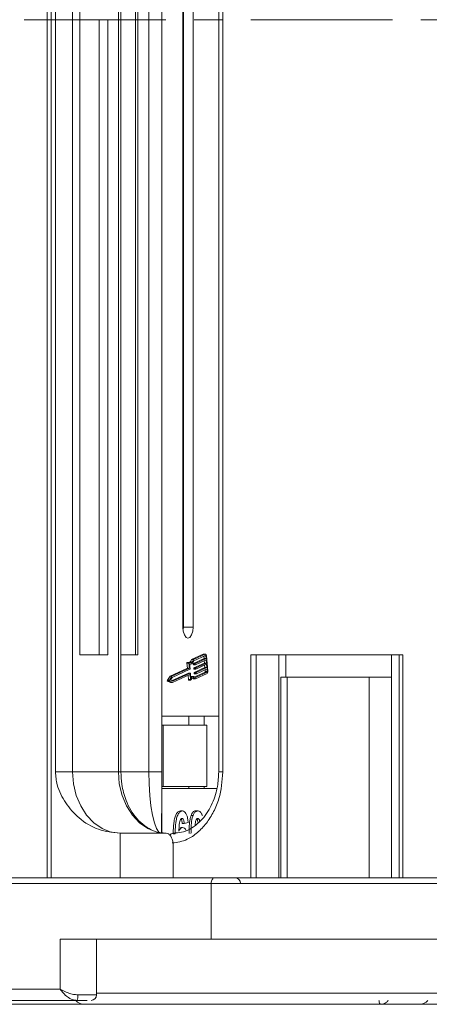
# Model space of a CAD drawing. Header units: millimetres. Extents: x -623 to 852, y 50 to 1083.
# Tile 4 of 72: x -89 to -52, y 280 to 369. Entities that reach past the tile are written whole.
import ezdxf

# ---------------------------------------------------------------- set-up
doc = ezdxf.new("R2010")
doc.units = ezdxf.units.MM
doc.linetypes.add('CENTERX2', pattern=[20.32, 12.7, -2.54, 2.54, -2.54])

msp = doc.modelspace()

# ---------------------------------------------------------------- linework, layer by layer
at = {"color": 7, "linetype": 'Continuous', "lineweight": 15}
for p, q in [((-86.221, 445.501), (-86.221, 368.501)), ((-85.867, 368.501), (-85.867, 445.501)), ((-85.496, 436.001), (-85.496, 368.501)), ((-83.946, 368.501), (-83.946, 436.001)), ((-79.847, 436.001), (-79.847, 368.501)), ((-79.623, 368.501), (-79.623, 436.001)), ((-77.117, 436.001), (-77.117, 368.501)), ((-75.959, 368.501), (-75.959, 436.001)), ((-70.858, 436.001), (-70.858, 368.501)), ((-70.489, 368.501), (-70.489, 436.001)), ((-83.315, 425.501), (-83.315, 368.501)), ((-78.301, 368.501), (-78.301, 425.501)), ((-78.096, 368.501), (-78.096, 425.501)), ((-74.072, 423.001), (-74.072, 368.501)), ((-74.015, 368.501), (-74.015, 423.001)), ((-73.154, 368.501), (-73.154, 423.001)), ((-86.221, 368.501), (-86.221, 291.501)), ((-85.867, 291.501), (-85.867, 368.501)), ((-85.496, 368.501), (-85.496, 301.001)), ((-83.946, 301.001), (-83.946, 368.501)), ((-83.315, 368.501), (-83.315, 311.501)), ((-81.569, 311.501), (-81.569, 368.501)), ((-80.793, 311.501), (-80.793, 368.501)), ((-79.847, 368.501), (-79.847, 301.001)), ((-79.623, 301.001), (-79.623, 368.501)), ((-78.301, 311.501), (-78.301, 368.501)), ((-78.096, 311.501), (-78.096, 368.501)), ((-77.117, 368.501), (-77.117, 301.001)), ((-75.959, 301.001), (-75.959, 368.501)), ((-75.957, 368.501), (-75.957, 295.557)), ((-74.072, 368.501), (-74.072, 314.001)), ((-74.015, 314.001), (-74.015, 368.501)), ((-73.154, 314.001), (-73.154, 368.501)), ((-70.858, 368.501), (-70.858, 301.001)), ((-70.489, 301.001), (-70.489, 368.501)), ((-73.154, 314.001), (-74.015, 314.001)), ((-83.315, 311.501), (-80.793, 311.501)), ((-79.623, 311.501), (-78.096, 311.501)), ((-72.239, 311.568), (-73.284, 311.087)), ((-73.284, 311.087), (-73.106, 311.087)), ((-72.173, 311.178), (-73.128, 310.738)), ((-72.061, 311.568), (-73.106, 311.087)), ((-72.05, 311.453), (-73.078, 310.979)), ((-72.951, 310.738), (-71.996, 311.178)), ((-71.984, 311.063), (-72.94, 310.623)), ((-72.239, 311.568), (-72.061, 311.568)), ((-72.044, 311.572), (-72.222, 311.572)), ((-72.194, 311.387), (-72.173, 311.178)), ((-72.173, 311.178), (-71.996, 311.178)), ((-72.018, 311.408), (-72.148, 311.408)), ((-71.996, 311.178), (-72.018, 311.408)), ((-71.957, 310.776), (-71.984, 311.063)), ((-71.831, 310.053), (-71.965, 311.432)), ((-54.365, 311.501), (-67.988, 311.501)), ((-67.988, 311.501), (-67.988, 291.501)), ((-67.499, 291.501), (-67.499, 311.501)), ((-65.464, 311.501), (-65.464, 291.501)), ((-64.833, 309.501), (-64.833, 311.501)), ((-55.375, 291.501), (-55.375, 311.501)), ((-54.675, 311.501), (-54.675, 291.501)), ((-54.365, 291.501), (-54.365, 311.501)), ((-73.664, 310.311), (-75.222, 309.593)), ((-73.486, 310.311), (-75.045, 309.593)), ((-73.435, 310.215), (-75.023, 309.483)), ((-73.707, 310.756), (-73.664, 310.311)), ((-73.707, 310.756), (-73.529, 310.756)), ((-73.503, 310.827), (-73.68, 310.827)), ((-73.664, 310.311), (-73.486, 310.311)), ((-73.529, 310.756), (-73.486, 310.311)), ((-73.468, 310.694), (-73.425, 310.25)), ((-73.467, 310.683), (-73.402, 310.683)), ((-73.139, 310.703), (-73.133, 310.646)), ((-73.139, 310.703), (-72.961, 310.703)), ((-72.956, 310.646), (-73.133, 310.646)), ((-73.128, 310.738), (-72.951, 310.738)), ((-73.12, 310.622), (-72.942, 310.622)), ((-73.1, 310.301), (-73.094, 310.244)), ((-73.1, 310.301), (-72.922, 310.301)), ((-73.094, 310.244), (-72.917, 310.244)), ((-72.134, 310.776), (-73.089, 310.336)), ((-73.089, 310.336), (-72.912, 310.336)), ((-73.081, 310.22), (-72.903, 310.22)), ((-72.095, 310.374), (-73.05, 309.934)), ((-72.956, 310.646), (-72.961, 310.703)), ((-72.917, 310.244), (-72.922, 310.301)), ((-72.912, 310.336), (-71.957, 310.776)), ((-71.945, 310.661), (-72.901, 310.221)), ((-72.873, 309.934), (-71.918, 310.374)), ((-71.906, 310.259), (-72.862, 309.819)), ((-72.155, 310.985), (-72.134, 310.776)), ((-72.134, 310.776), (-71.957, 310.776)), ((-72.116, 310.583), (-72.095, 310.374)), ((-72.095, 310.374), (-71.918, 310.374)), ((-72.077, 310.18), (-72.062, 310.029)), ((-71.918, 310.374), (-71.945, 310.661)), ((-71.884, 310.029), (-71.906, 310.259)), ((-75.222, 309.593), (-75.453, 309.243)), ((-75.275, 309.243), (-75.453, 309.243)), ((-75.045, 309.593), (-75.275, 309.243)), ((-75.222, 309.593), (-75.045, 309.593)), ((-75.023, 309.483), (-75.192, 309.225)), ((-75.192, 309.225), (-74.989, 309.139)), ((-73.579, 309.87), (-75.081, 309.178)), ((-74.989, 309.139), (-73.402, 309.87)), ((-74.989, 309.019), (-73.443, 309.731)), ((-73.6, 309.659), (-73.565, 309.292)), ((-73.579, 309.87), (-73.402, 309.87)), ((-73.399, 309.871), (-73.577, 309.871)), ((-73.387, 309.292), (-73.565, 309.292)), ((-73.538, 309.246), (-73.361, 309.246)), ((-73.493, 309.708), (-73.427, 309.708)), ((-73.427, 309.708), (-73.387, 309.292)), ((-73.386, 309.847), (-73.343, 309.403)), ((-73.101, 309.555), (-73.279, 309.555)), ((-73.117, 309.363), (-72.939, 309.363)), ((-73.061, 309.899), (-73.055, 309.841)), ((-73.061, 309.899), (-72.883, 309.899)), ((-73.055, 309.841), (-72.878, 309.841)), ((-73.05, 309.934), (-72.873, 309.934)), ((-73.042, 309.818), (-72.864, 309.818)), ((-72.083, 309.959), (-73.007, 309.534)), ((-72.939, 309.363), (-71.894, 309.844)), ((-72.934, 309.486), (-71.905, 309.959)), ((-72.878, 309.841), (-72.883, 309.899)), ((-71.905, 309.959), (-72.083, 309.959)), ((-72.062, 310.029), (-71.884, 310.029)), ((-65.291, 309.501), (-65.291, 291.501)), ((-64.737, 309.501), (-65.291, 309.501)), ((-64.737, 291.501), (-64.737, 309.501)), ((-64.737, 309.501), (-57.364, 309.501)), ((-57.364, 309.501), (-57.364, 291.501)), ((-55.375, 309.501), (-57.364, 309.501)), ((-75.442, 309.137), (-75.167, 309.019)), ((-75.442, 309.137), (-75.265, 309.137)), ((-75.265, 309.137), (-74.989, 309.019)), ((-75.167, 309.019), (-74.989, 309.019)), ((-70.858, 306.001), (-75.957, 306.001)), ((-73.526, 305.201), (-73.526, 306.001)), ((-72.165, 305.201), (-72.165, 306.001)), ((-75.957, 305.201), (-75.829, 305.201)), ((-75.829, 305.201), (-75.829, 299.701)), ((-75.829, 305.201), (-71.93, 305.201)), ((-71.93, 299.701), (-71.93, 305.201)), ((-85.496, 301.001), (-83.946, 301.001)), ((-83.946, 301.001), (-79.847, 301.001)), ((-79.847, 301.001), (-79.623, 301.001)), ((-79.623, 301.001), (-77.117, 301.001)), ((-77.117, 301.001), (-75.959, 301.001)), ((-70.858, 301.001), (-70.489, 301.001)), ((-75.829, 299.701), (-75.957, 299.701)), ((-75.829, 299.701), (-71.93, 299.701)), ((-73.526, 299.701), (-73.526, 299.501)), ((-72.165, 299.501), (-72.165, 299.701)), ((-75.957, 299.501), (-71.019, 299.501)), ((-74.103, 297.501), (-74.281, 297.501)), ((-73.16, 297.095), (-73.337, 297.095)), ((-72.741, 297.501), (-72.919, 297.501)), ((-74.095, 296.014), (-74.273, 296.014)), ((-73.953, 296.373), (-74.13, 296.373)), ((-73.6, 296.457), (-73.953, 296.373)), ((-79.678, 295.501), (-79.678, 291.501)), ((-79.678, 295.501), (-75.578, 295.501)), ((-74.93, 295.448), (-74.752, 295.448)), ((-74.948, 291.501), (-74.948, 294.501)), ((-110.005, 291.001), (-71.535, 291.001)), ((-71.219, 291.501), (-109.689, 291.501)), ((-71.535, 291.001), (-71.535, 286.001)), ((-71.535, 291.001), (-34.979, 291.001)), ((-85.06, 286.001), (-85.06, 281.501)), ((-71.535, 286.001), (-85.06, 286.001)), ((-81.799, 281.001), (-81.799, 286.001)), ((-71.535, 286.001), (-50.407, 286.001)), ((-85.06, 281.501), (-123.53, 281.501)), ((-83.483, 281.001), (-81.799, 281.001)), ((-81.799, 281.151), (-50.641, 281.151)), ((-122.899, 280.501), (-83.562, 280.501)), ((-83.082, 280.151), (-96.568, 280.151)), ((-84.364, 280.151), (-84.361, 280.151)), ((-56.332, 280.151), (-56.335, 280.151)), ((-52.887, 280.151), (-52.875, 280.151))]:
    msp.add_line(p, q, dxfattribs=at)
at = {"color": 1, "linetype": 'CENTERX2', "lineweight": 13}
msp.add_line((676.246, 368.501), (-161.837, 368.501), dxfattribs=at)
at = {"color": 7, "linetype": 'Continuous', "lineweight": 15, "flags": 128}
for points in [[(-74.072, 314.001), (-74.037, 313.619), (-73.937, 313.294), (-73.788, 313.078), (-73.613, 313.001), (-73.437, 313.078), (-73.289, 313.294), (-73.189, 313.619), (-73.154, 314.001)], [(-73.496, 310.825), (-73.443, 310.805), (-73.39, 310.801), (-73.337, 310.813), (-73.285, 310.839), (-73.235, 310.881), (-73.188, 310.937), (-73.144, 311.006), (-73.106, 311.087)], [(-72.222, 311.572), (-72.223, 311.572), (-72.239, 311.568)], [(-72.061, 311.568), (-72.045, 311.572), (-72.029, 311.569), (-72.014, 311.559), (-72, 311.543), (-71.988, 311.522), (-71.978, 311.495), (-71.97, 311.465), (-71.965, 311.432)], [(-72.018, 311.408), (-72.019, 311.419), (-72.022, 311.429), (-72.025, 311.438), (-72.029, 311.445), (-72.034, 311.45), (-72.039, 311.453), (-72.044, 311.454), (-72.05, 311.453)], [(-73.68, 310.827), (-73.681, 310.827), (-73.687, 310.825), (-73.694, 310.819), (-73.699, 310.81), (-73.703, 310.799), (-73.706, 310.785), (-73.707, 310.771), (-73.707, 310.756)], [(-73.529, 310.756), (-73.529, 310.771), (-73.528, 310.785), (-73.526, 310.799), (-73.521, 310.81), (-73.516, 310.819), (-73.51, 310.825), (-73.503, 310.827), (-73.496, 310.825)], [(-73.078, 310.979), (-73.118, 310.901), (-73.161, 310.834), (-73.208, 310.778), (-73.257, 310.735), (-73.309, 310.704), (-73.361, 310.687), (-73.415, 310.684), (-73.468, 310.694)], [(-73.133, 310.646), (-73.132, 310.64), (-73.131, 310.635), (-73.129, 310.631), (-73.127, 310.627), (-73.125, 310.625), (-73.123, 310.623), (-73.12, 310.622)], [(-73.094, 310.244), (-73.093, 310.238), (-73.092, 310.233), (-73.091, 310.229), (-73.088, 310.225), (-73.086, 310.222), (-73.084, 310.221), (-73.081, 310.22)], [(-72.94, 310.623), (-72.942, 310.622), (-72.945, 310.623), (-72.947, 310.625), (-72.95, 310.627), (-72.952, 310.631), (-72.953, 310.635), (-72.955, 310.64), (-72.956, 310.646)], [(-72.901, 310.221), (-72.903, 310.22), (-72.906, 310.221), (-72.908, 310.222), (-72.911, 310.225), (-72.913, 310.229), (-72.914, 310.233), (-72.916, 310.238), (-72.917, 310.244)], [(-73.577, 309.871), (-73.577, 309.871), (-73.579, 309.87)], [(-73.565, 309.292), (-73.563, 309.279), (-73.559, 309.266), (-73.554, 309.256), (-73.548, 309.25), (-73.541, 309.246), (-73.538, 309.246)], [(-73.443, 309.731), (-73.441, 309.731), (-73.438, 309.731), (-73.436, 309.729), (-73.433, 309.727), (-73.431, 309.723), (-73.429, 309.719), (-73.428, 309.714), (-73.427, 309.708)], [(-73.402, 309.87), (-73.399, 309.871), (-73.397, 309.87), (-73.394, 309.869), (-73.392, 309.866), (-73.39, 309.862), (-73.388, 309.858), (-73.387, 309.853), (-73.386, 309.847)], [(-73.344, 309.258), (-73.35, 309.251), (-73.357, 309.247), (-73.363, 309.246), (-73.37, 309.25), (-73.376, 309.256), (-73.381, 309.266), (-73.385, 309.279), (-73.387, 309.292)], [(-73.279, 309.555), (-73.32, 309.551), (-73.356, 309.541)], [(-73.344, 309.258), (-73.3, 309.323), (-73.252, 309.374), (-73.201, 309.41), (-73.148, 309.432), (-73.095, 309.438), (-73.041, 309.428), (-72.989, 309.403), (-72.939, 309.363)], [(-73.19, 309.416), (-73.167, 309.403), (-73.117, 309.363)], [(-73.055, 309.841), (-73.055, 309.836), (-73.053, 309.831), (-73.052, 309.826), (-73.049, 309.823), (-73.047, 309.82), (-73.045, 309.819), (-73.042, 309.818)], [(-72.862, 309.819), (-72.864, 309.818), (-72.867, 309.819), (-72.869, 309.82), (-72.872, 309.823), (-72.874, 309.826), (-72.876, 309.831), (-72.877, 309.836), (-72.878, 309.841)], [(-79.678, 295.501), (-80.511, 295.607), (-81.311, 295.92), (-82.049, 296.428), (-82.696, 297.112), (-83.227, 297.946), (-83.621, 298.897), (-83.864, 299.928), (-83.946, 301.001)], [(-79.847, 301.001), (-79.765, 299.928), (-79.522, 298.897), (-79.127, 297.946), (-78.597, 297.112), (-77.95, 296.428), (-77.212, 295.92), (-76.411, 295.607), (-75.578, 295.501)], [(-77.117, 301.001), (-77.096, 299.928), (-77.032, 298.897), (-76.928, 297.946), (-76.788, 297.112), (-76.617, 296.428), (-76.423, 295.92), (-76.212, 295.607), (-75.993, 295.501)], [(-71.535, 291.001), (-71.529, 291.099), (-71.511, 291.193), (-71.482, 291.279), (-71.442, 291.355), (-71.395, 291.417), (-71.34, 291.463), (-71.281, 291.492), (-71.219, 291.501)], [(-56.495, 280.501), (-56.492, 280.433), (-56.483, 280.367), (-56.468, 280.307), (-56.448, 280.254), (-56.424, 280.21), (-56.396, 280.178), (-56.366, 280.158), (-56.335, 280.151)], [(-56.494, 280.501), (-56.491, 280.433), (-56.481, 280.367), (-56.466, 280.307), (-56.446, 280.254), (-56.422, 280.21), (-56.394, 280.178), (-56.364, 280.158), (-56.332, 280.151)]]:
    msp.add_lwpolyline(points, dxfattribs=at)
at = {"color": 7, "linetype": 'Continuous', "lineweight": 15}
for centre, radius, start, end in [((-74.463, 313.983), 0.448, 333.89769, 2.36402), ((-73.741, 311.232), 0.48, 301.38027, 342.33473), ((-73.461, 310.241), 0.0372, 314.13938, 12.60398), ((-73.103, 310.711), 0.0372, 134.13938, 192.60398), ((-73.064, 310.309), 0.0372, 134.13938, 192.60398), ((-72.925, 310.711), 0.0372, 134.13938, 192.60398), ((-72.886, 310.309), 0.0372, 134.13938, 192.60398), ((-75.378, 309.196), 0.088, 148.4171, 222.65237), ((-75.2, 309.196), 0.088, 148.4171, 222.65237), ((-73.107, 309.288), 0.263, 48.76757, 153.96775), ((-73.025, 309.907), 0.0372, 134.13938, 192.60398), ((-72.847, 309.907), 0.0372, 134.13938, 192.60398), ((-72.134, 310.013), 0.0744, 314.13938, 12.60398), ((-71.957, 310.013), 0.0744, 314.13938, 12.60398), ((-72.049, 310.005), 0.223, 314.13938, 12.60398), ((-69.402, 291.001), 0.5, 0, 90), ((-84.333, 280.88), 0.859, 333.88979, 8.15539), ((-82.299, 281.001), 0.5, 270, 0), ((-82.907, 281.151), 1, 220.5416, 270), ((-52.874, 281.151), 1, 270, 319.4584)]:
    msp.add_arc(centre, radius, start, end, dxfattribs=at)
for points, knots in [([(-85.496, 301.001), (-85.456, 300.611), (-85.355, 299.612), (-84.605, 298.158), (-83.356, 296.745), (-81.657, 295.708), (-80.335, 295.57), (-79.678, 295.501)], [0, 0, 0, 0, 0.125713, 0.321276, 0.524466, 0.763484, 1, 1, 1, 1]), ([(-75.613, 295.516), (-75.65, 295.512), (-76.013, 295.471), (-76.654, 295.668), (-77.485, 296.112), (-78.176, 296.754), (-78.741, 297.535), (-79.137, 298.349), (-79.395, 299.143), (-79.58, 299.998), (-79.607, 300.63), (-79.623, 301.001)], [0, 0, 0, 0, 0.018475, 0.183377, 0.322334, 0.453902, 0.578047, 0.697937, 0.785012, 0.873592, 1, 1, 1, 1]), ([(-75.993, 295.501), (-75.989, 295.578), (-75.981, 295.731), (-75.97, 296.92), (-75.963, 298.471), (-75.959, 299.915), (-75.959, 300.707), (-75.959, 301.001)], [0, 0, 0, 0, 0.249096, 0.498243, 0.745205, 0.90541, 1, 1, 1, 1]), ([(-75.02, 294.628), (-74.562, 294.695), (-73.764, 294.814), (-72.749, 295.536), (-71.94, 296.37), (-71.289, 297.413), (-70.66, 298.926), (-70.556, 300.184), (-70.489, 301.001)], [0, 0, 0, 0, 0.185558, 0.323597, 0.464565, 0.605534, 0.743573, 1, 1, 1, 1]), ([(-70.858, 301.001), (-70.88, 300.563), (-70.91, 299.945), (-71.107, 299.073), (-71.34, 298.362), (-71.713, 297.594), (-72.194, 296.895), (-72.779, 296.295), (-73.457, 295.839), (-74.176, 295.547), (-74.667, 295.528), (-74.903, 295.519)], [0, 0, 0, 0, 0.148018, 0.208658, 0.308329, 0.410852, 0.520151, 0.63429, 0.754082, 0.882223, 1, 1, 1, 1]), ([(-74.281, 297.501), (-74.343, 297.492), (-74.467, 297.472), (-74.636, 297.284), (-74.776, 296.985), (-74.893, 296.466), (-74.926, 295.928), (-74.929, 295.546), (-74.93, 295.448)], [0, 0, 0, 0, 0.14324, 0.28761, 0.430449, 0.591135, 0.89544, 1, 1, 1, 1]), ([(-74.752, 295.448), (-74.751, 295.581), (-74.747, 295.982), (-74.705, 296.538), (-74.578, 297.047), (-74.419, 297.349), (-74.249, 297.487), (-74.142, 297.498), (-74.103, 297.501)], [0, 0, 0, 0, 0.1423372, 0.4291269, 0.5899433, 0.7512055, 0.9098946, 1, 1, 1, 1]), ([(-74.103, 297.501), (-74.041, 297.491), (-73.928, 297.471), (-73.785, 297.287), (-73.674, 297.011), (-73.621, 296.714), (-73.605, 296.515), (-73.6, 296.457)], [0, 0, 0, 0, 0.242691, 0.439002, 0.635006, 0.895059, 1, 1, 1, 1]), ([(-73.337, 297.095), (-73.355, 297.041), (-73.392, 296.931), (-73.442, 296.697), (-73.483, 296.392), (-73.507, 296.057), (-73.517, 295.752), (-73.518, 295.572), (-73.519, 295.482)], [0, 0, 0, 0, 0.118605, 0.239529, 0.45773, 0.680896, 0.840214, 1, 1, 1, 1]), ([(-73.341, 295.482), (-73.34, 295.616), (-73.338, 295.919), (-73.305, 296.446), (-73.24, 296.867), (-73.168, 297.072), (-73.16, 297.095)], [0, 0, 0, 0, 0.237381, 0.538918, 0.949082, 1, 1, 1, 1]), ([(-72.919, 297.501), (-72.95, 297.499), (-73.011, 297.494), (-73.102, 297.452), (-73.19, 297.373), (-73.256, 297.277), (-73.304, 297.179), (-73.326, 297.123), (-73.337, 297.095)], [0, 0, 0, 0, 0.193601, 0.390515, 0.584816, 0.786672, 0.892788, 1, 1, 1, 1]), ([(-73.16, 297.095), (-73.139, 297.145), (-73.098, 297.247), (-73.02, 297.363), (-72.934, 297.446), (-72.856, 297.484), (-72.791, 297.499), (-72.758, 297.501), (-72.741, 297.501)], [0, 0, 0, 0, 0.193776, 0.3936, 0.587864, 0.788908, 0.894169, 1, 1, 1, 1]), ([(-72.741, 297.501), (-72.711, 297.499), (-72.649, 297.495), (-72.558, 297.451), (-72.471, 297.373), (-72.404, 297.274), (-72.355, 297.176), (-72.333, 297.119), (-72.322, 297.09)], [0, 0, 0, 0, 0.192627, 0.388684, 0.582013, 0.783201, 0.891038, 1, 1, 1, 1]), ([(-74.148, 296.835), (-74.173, 296.829), (-74.223, 296.818), (-74.293, 296.718), (-74.358, 296.546), (-74.408, 296.184), (-74.419, 295.884), (-74.426, 295.679)], [0, 0, 0, 0, 0.112049, 0.22438, 0.370115, 0.570276, 1, 1, 1, 1]), ([(-74.426, 295.679), (-74.405, 295.728), (-74.362, 295.826), (-74.295, 295.917), (-74.237, 295.967), (-74.191, 295.995), (-74.144, 296.011), (-74.111, 296.013), (-74.095, 296.014)], [0, 0, 0, 0, 0.243654, 0.49576, 0.617892, 0.741503, 0.870025, 1, 1, 1, 1]), ([(-74.236, 296.786), (-74.226, 296.774), (-74.199, 296.744), (-74.163, 296.644), (-74.139, 296.512), (-74.133, 296.414), (-74.13, 296.373)], [0, 0, 0, 0, 0.153821, 0.401788, 0.748583, 1, 1, 1, 1]), ([(-73.953, 296.373), (-73.958, 296.451), (-73.967, 296.573), (-74.009, 296.717), (-74.057, 296.798), (-74.107, 296.831), (-74.137, 296.834), (-74.148, 296.835)], [0, 0, 0, 0, 0.33384, 0.5245467, 0.7163724, 0.8918244, 1, 1, 1, 1]), ([(-74.095, 296.014), (-74.032, 296.003), (-73.91, 295.983), (-73.81, 295.829), (-73.762, 295.755)], [0, 0, 0, 0, 0.515421, 1, 1, 1, 1]), ([(-72.971, 296.201), (-72.969, 296.235), (-72.964, 296.316), (-72.955, 296.395), (-72.949, 296.442)], [0, 0, 0, 0, 0.410712, 1, 1, 1, 1]), ([(-72.949, 296.442), (-72.938, 296.511), (-72.921, 296.623), (-72.871, 296.749), (-72.814, 296.816), (-72.769, 296.832), (-72.744, 296.834), (-72.741, 296.835)], [0, 0, 0, 0, 0.334804, 0.542561, 0.750382, 0.970721, 1, 1, 1, 1]), ([(-72.83, 296.789), (-72.816, 296.774), (-72.784, 296.739), (-72.738, 296.606), (-72.72, 296.485), (-72.708, 296.405)], [0, 0, 0, 0, 0.208429, 0.4795973, 1, 1, 1, 1]), ([(-72.741, 296.835), (-72.715, 296.829), (-72.668, 296.819), (-72.61, 296.743), (-72.574, 296.654), (-72.563, 296.585), (-72.559, 296.558)], [0, 0, 0, 0, 0.329801, 0.581337, 0.833639, 1, 1, 1, 1]), ([(-75.578, 295.501), (-75.508, 295.49), (-75.366, 295.468), (-75.177, 295.296), (-75.034, 295.042), (-74.959, 294.761), (-74.951, 294.575), (-74.948, 294.501)], [0, 0, 0, 0, 0.214694, 0.429388, 0.644082, 0.858775, 1, 1, 1, 1]), ([(-74.903, 295.501), (-74.975, 295.493), (-75.097, 295.479), (-75.199, 295.374), (-75.241, 295.332)], [0, 0, 0, 0, 0.589217, 1, 1, 1, 1]), ([(-34.479, 291.501), (-35.391, 291.501), (-37.288, 291.501), (-40.368, 291.501), (-43.639, 291.501), (-47.009, 291.501), (-50.414, 291.501), (-53.795, 291.501), (-57.118, 291.501), (-60.649, 291.501), (-64.304, 291.501), (-67.973, 291.501), (-70.148, 291.501), (-71.219, 291.501)], [0, 0, 0, 0, 0.078828, 0.164007, 0.250986, 0.337978, 0.424956, 0.511948, 0.597114, 0.682294, 0.791236, 0.897212, 1, 1, 1, 1]), ([(-85.06, 281.501), (-84.831, 281.385), (-84.477, 281.205), (-83.908, 281.033), (-83.615, 281.011), (-83.483, 281.001)], [0, 0, 0, 0, 0.4984129, 0.772928, 1, 1, 1, 1]), ([(-83.562, 280.501), (-83.7, 280.518), (-83.993, 280.554), (-84.415, 280.804), (-84.789, 281.134), (-84.97, 281.379), (-85.06, 281.501)], [0, 0, 0, 0, 0.23435, 0.498195, 0.748869, 1, 1, 1, 1]), ([(-82.907, 280.151), (-82.861, 280.151), (-82.767, 280.151), (-81.997, 280.151), (-80.83, 280.151), (-79.359, 280.151), (-77.711, 280.151), (-75.772, 280.151), (-72.815, 280.151), (-69.381, 280.151), (-65.604, 280.151), (-62.368, 280.151), (-58.725, 280.151), (-54.736, 280.151), (-52.07, 280.151), (-50.757, 280.151)], [0, 0, 0, 0, 0.077726, 0.157824, 0.240135, 0.304454, 0.368763, 0.43443, 0.500087, 0.631237, 0.695556, 0.759865, 0.842185, 0.922281, 1, 1, 1, 1]), ([(-55.669, 280.501), (-55.681, 280.483), (-55.743, 280.388), (-55.89, 280.276), (-56.105, 280.172), (-56.252, 280.159), (-56.332, 280.151)], [0, 0, 0, 0, 0.079527, 0.42373, 0.683042, 1, 1, 1, 1])]:
    msp.add_open_spline(points, degree=3, knots=knots, dxfattribs=at)
msp.add_open_spline([(-82.635, 280.501), (-82.764, 280.501), (-83.024, 280.501), (-83.382, 280.501), (-83.562, 280.501)], degree=3, dxfattribs=at)

doc.saveas('drawing.dxf')
